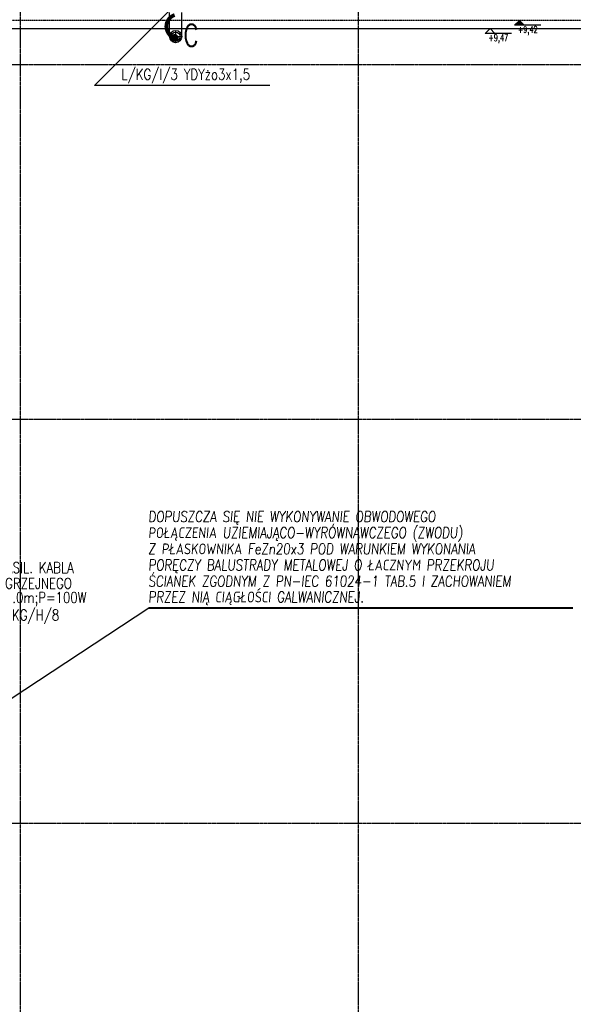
# Model space of a CAD drawing. Extents: x 3880 to 129921, y -116796 to -57711.
# Tile 84 of 110: x 59368 to 60396, y -93830 to -92002. Entities that reach past the tile are written whole.
import ezdxf
from ezdxf.enums import TextEntityAlignment as Align

# ---------------------------------------------------------------- set-up
doc = ezdxf.new("R2010")
doc.units = 0
doc.header["$LTSCALE"] = 2
doc.linetypes.add('CENTER', pattern=[2, 1.25, -0.25, 0.25, -0.25])
doc.linetypes.add('DASHED', pattern=[0.75, 0.5, -0.25])
doc.layers.get('0').update_dxf_attribs({"color": 101, "linetype": 'CONTINUOUS'})
for name, color, linetype in [('E35', 6, 'CONTINUOUS'), ('E50', 3, 'CONTINUOUS'), ('Ins-wod', 152, 'CONTINUOUS'), ('Opis-rzedne', 52, 'CONTINUOUS'), ('Os-osie glowne', 1, 'CENTER'), ('W-idok', 9, 'CONTINUOUS'), ('W-izol-w', 144, 'CONTINUOUS')]:
    doc.layers.add(name, color=color, linetype=linetype)
doc.styles.add('dwg_opis podstawowy', font='romans.shx', dxfattribs={"width": 0.9})
doc.styles.add('ROMANS', font='romans', dxfattribs={"width": 0.85})

# ---------------------------------------------------------------- blocks, each defined once
blk = doc.blocks.new('dwg_kota kons 50')
blk.add_hatch(color=256).paths.add_polyline_path([(9, 9), (-9, 9), (0, 0)])
blk.add_lwpolyline([(39.75, 9), (-9, 9), (0, 0), (9, 9)])
at = {"style": 'dwg_opis podstawowy', "width": 0.6}
blk.add_attdef('KOTA_KONS', text='', height=12.75, dxfattribs=at).set_placement((15.375, 8.25), align=Align.BOTTOM_CENTER)
blk = doc.blocks.new('dwg_kota arch 50')
blk.add_lwpolyline([(39.75, 9), (-9, 9), (0, 0), (9, 9)])
at = {"style": 'dwg_opis podstawowy', "width": 0.6}
blk.add_attdef('KOTA_ARCH', text='', height=12.75, dxfattribs=at).set_placement((15.375, 8.25), align=Align.BOTTOM_CENTER)
blk = doc.blocks.new('_kdjkgjksjhgkfhh')
for p, q in [((-11.2, 0), (11.2, 0)), ((0, 11.2), (0, -11.2))]:
    blk.add_line(p, q)
for radius in [11.3, 8.25]:
    blk.add_circle((0, 0), radius)

msp = doc.modelspace()

# ---------------------------------------------------------------- linework, layer by layer
at = {"layer": 'E35'}
for p, q in [((59506.552, -92124.004), (59657.942, -91972.614)), ((59832.524, -92124.004), (59506.552, -92124.004)), ((59274.047, -93312.621), (59607.452, -93093.64))]:
    msp.add_line(p, q, dxfattribs=at)
at = {"layer": 'E35', "lineweight": 40}
msp.add_line((59607.452, -93093.64), (60395.821, -93093.64), dxfattribs=at)
at = {"layer": 'E50', "const_width": 7}
msp.add_lwpolyline([(59655.71, -91993.022, 0.71386373), (59655.039, -92035.292, 2.21832926)], format="xyb", dxfattribs=at)
msp.add_lwpolyline([(59651.96, -92035.478, -1), (59659.46, -92035.478, -1)], format="xyb", close=True, dxfattribs=at)
at = {"layer": 'Os-osie glowne'}
for points in [[(59369.547, -96575.018), (59369.547, -91070.848)], [(59997.547, -96575.018), (59997.547, -91070.848)], [(50525.547, -92085.022), (62792.547, -92085.022)], [(50525.547, -92743.022), (62792.547, -92743.022)], [(50525.547, -93493.022), (62792.547, -93493.022)]]:
    msp.add_lwpolyline(points, dxfattribs=at)
at = {"layer": 'W-idok', "linetype": 'DASHED', "ltscale": 0.5}
msp.add_lwpolyline([(53460.047, -91333.022), (53599.547, -91333.022), (53599.547, -91233.022), (62562.547, -91233.022), (62562.547, -92003.022), (53460.047, -92003.022)], dxfattribs=at)
at = {"layer": 'W-idok'}
for points in [[(59646.297, -92033.022), (59646.297, -91988.022)], [(59668.797, -92033.022), (59668.797, -91988.022)]]:
    msp.add_lwpolyline(points, dxfattribs=at)
at = {"layer": 'W-izol-w', "linetype": 'Continuous'}
msp.add_line((53460.047, -92018.022), (62427.547, -92018.022), dxfattribs=at)

# ---------------------------------------------------------------- block references
at = {"layer": 'Ins-wod'}
msp.add_blockref('_kdjkgjksjhgkfhh', (59657.547, -92033.022), dxfattribs=at)
at = {"layer": 'Opis-rzedne'}
ref = msp.add_blockref('dwg_kota kons 50', (60296.405, -92003.022), dxfattribs=dict(at, xscale=-1, rotation=180))
ref.add_attrib('KOTA_KONS', '+9,42', dxfattribs={"layer": '0', "height": 12.75, "style": 'dwg_opis podstawowy', "width": 0.6}).set_placement((60311.78, -92030.093), align=Align.BOTTOM_CENTER)
ref = msp.add_blockref('dwg_kota arch 50', (60241.8, -92018.022), dxfattribs=dict(at, xscale=-1, rotation=180))
ref.add_attrib('KOTA_ARCH', '+9,47', dxfattribs={"layer": '0', "height": 12.75, "style": 'dwg_opis podstawowy', "width": 0.6}).set_placement((60257.175, -92045.093), align=Align.BOTTOM_CENTER)

# ---------------------------------------------------------------- texts
at = {"layer": 'E35', "style": 'ROMANS', "width": 0.8}
msp.add_text('L/KG/I/3 YDYżo3x1,5', height=20, dxfattribs=at).set_placement((59556.718, -92113.054))
at = {"layer": 'E35', "lineweight": 40, "style": 'ROMANS', "oblique": 5, "width": 0.8}
for s, p in [('DOPUSZCZA SIĘ NIE WYKONYWANIE OBWODOWEGO', (59606.596, -92934.034)), ('POŁĄCZENIA UZIEMIAJĄCO-WYRÓWNAWCZEGO (ZWODU)', (59606.596, -92964.034)), ('Z PŁASKOWNIKA FeZn20x3 POD WARUNKIEM WYKONANIA', (59606.596, -92994.034)), ('PORĘCZY BALUSTRADY METALOWEJ O ŁACZNYM PRZEKROJU', (59606.596, -93024.034)), ('ŚCIANEK ZGODNYM Z PN-IEC 61024-1 TAB.5 I ZACHOWANIEM', (59606.596, -93054.034)), ('PRZEZ NIĄ CIĄGŁOŚCI GALWANICZNEJ.', (59606.596, -93083.376))]:
    msp.add_text(s, height=20, rotation=360, dxfattribs=at).set_placement(p)
at = {"layer": 'E35', "style": 'ROMANS', "width": 0.8}
for s, p in [('ZASIL. KABLA ', (59403.943, -93018.998)), ('GRZEJNEGO', (59402.731, -93048.188)), ('L=2.0m;P=100W', (59401.519, -93077.378)), ('KG/H/8', (59397.364, -93108.225))]:
    msp.add_text(s, height=20, rotation=0, dxfattribs=at).set_placement(p, align=Align.MIDDLE)
at = {"layer": 'E50', "ltscale": 50, "style": 'ROMANS', "width": 0.8}
msp.add_text('C', height=40, dxfattribs=at).set_placement((59671.89, -92050.712))

doc.saveas('drawing.dxf')
